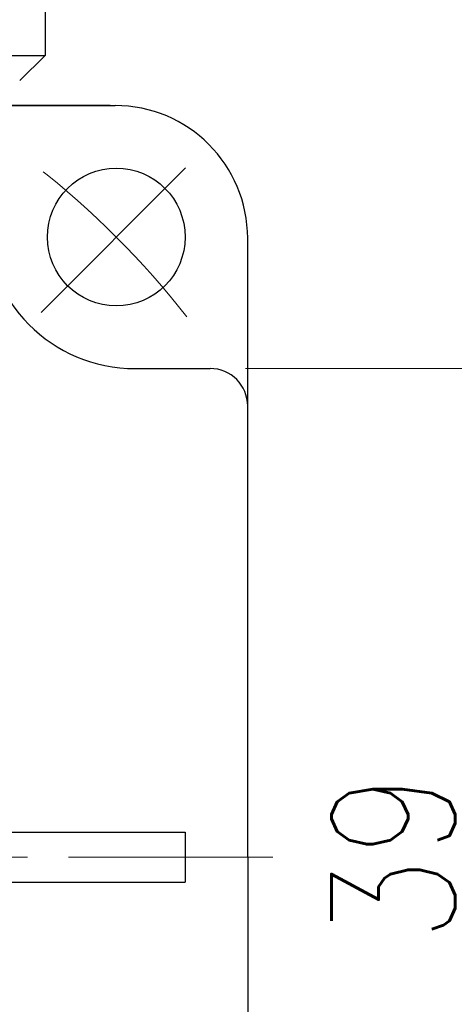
# Model space of a CAD drawing. Header units: millimetres. Extents: x 0 to 594, y 0 to 420.
# Tile 30 of 132: x 207 to 224, y 188 to 227. Entities that reach past the tile are written whole.
import ezdxf

# ---------------------------------------------------------------- set-up
doc = ezdxf.new("R2010")
doc.units = ezdxf.units.MM
doc.header["$LTSCALE"] = 0.257233
doc.linetypes.add('CENTER', pattern=[50.8, 31.75, -6.35, 6.35, -6.35])
doc.layers.add('NoLayerName_001', color=7, linetype='Continuous')
doc.layers.add('NoLayerName_004', color=7, linetype='Continuous')
doc.styles.get("Standard").update_dxf_attribs({"font": 'txt', "bigfont": 'extfont2'})
doc.dimstyles.get("Standard").update_dxf_attribs({"dimtxt": 2.5, "dimasz": 2.5, "dimexe": 1, "dimexo": 1, "dimtad": 1, "dimdec": 3, "dimzin": 0, "dimdsep": 46, "dimtxsty": 'Standard', "dimcen": 2.5, "dimadec": 3, "dimazin": 0, "dimtfac": 0.75, "dimtdec": 3, "dimtmove": 0, "dimatfit": 3, "dimfxl": 1, "dimarcsym": 0})

# ---------------------------------------------------------------- blocks, each defined once
blk = doc.blocks.new('_OPEN30')
at = {"color": 0, "linetype": 'ByBlock', "lineweight": -2}
for p, q in [((-1, 0.267949), (0, 0)), ((0, 0), (-1, -0.267949)), ((0, 0), (-1, 0))]:
    blk.add_line(p, q, dxfattribs=at)
blk = doc.blocks.new('*D62')
at = {"layer": 'Defpoints', "color": 0}
for p in [(214.183, 213.452), (214.183, 174.452), (225.394, 174.452)]:
    blk.add_point(p, dxfattribs=at)
at = {"layer": 'NoLayerName_001', "color": 0, "linetype": 'Continuous', "lineweight": 13}
for p, q in [((215.597, 213.452), (226.808, 213.452)), ((225.394, 211.33), (225.394, 176.573)), ((215.597, 174.452), (226.808, 174.452))]:
    blk.add_line(p, q, dxfattribs=at)
at = {"layer": 'NoLayerName_001', "color": 0, "lineweight": 13, "xscale": 2.121340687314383, "yscale": 2.121340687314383, "zscale": 2.121340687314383}
for p, rotation in [((225.394, 213.452), 90), ((225.394, 174.452), 270)]:
    blk.add_blockref('_OPEN30', p, dxfattribs=dict(at, rotation=rotation))
at = {"layer": 'NoLayerName_001', "color": 0, "lineweight": 13, "insert": (221.505, 193.952), "char_height": 4.94979, "attachment_point": 5, "rotation": 90}
blk.add_mtext('\\W0.8000;39', dxfattribs=at)

msp = doc.modelspace()

# ---------------------------------------------------------------- linework, layer by layer
at = {"layer": 'NoLayerName_001', "color": 7, "linetype": 'Continuous', "lineweight": 25}
for p, q in [((207.5831, 237.6513), (207.5831, 225.9516)), ((186.1831, 225.9516), (207.5831, 225.9516)), ((206.5831, 224.9516), (207.5831, 225.9516)), ((203.6831, 223.9516), (210.3831, 223.9516)), ((215.6831, 193.9516), (215.6831, 218.6516)), ((211.1831, 213.4516), (214.1831, 213.4516)), ((202.6831, 194.9516), (213.1831, 194.9516)), ((213.1831, 194.9516), (213.1831, 192.9516)), ((215.6831, 193.9516), (215.6831, 169.2516)), ((202.6831, 192.9516), (213.1831, 192.9516))]:
    msp.add_line(p, q, dxfattribs=at)
at = {"layer": 'NoLayerName_001', "color": 2, "linetype": 'CENTER', "lineweight": 13}
for p, q in [((207.4267, 215.6951), (213.4371, 221.7055)), ((216.6831, 193.9516), (154.6831, 193.9516))]:
    msp.add_line(p, q, dxfattribs=at)
at = {"layer": 'NoLayerName_001', "color": 7, "linetype": 'Continuous', "lineweight": 25}
msp.add_circle((210.4319, 218.7003), 2.75, dxfattribs=at)
for centre, radius, start, end in [((210.3831, 218.6516), 5.3, 0, 90), ((211.1831, 219.4516), 6, 180, 270), ((214.1831, 211.9516), 1.5, 0, 90)]:
    msp.add_arc(centre, radius, start, end, dxfattribs=at)
at = {"layer": 'NoLayerName_001', "color": 2, "linetype": 'CENTER', "lineweight": 13}
msp.add_arc((185.6831, 193.9516), 35, 38.03837, 51.96163, dxfattribs=at)
at = {"layer": 'NoLayerName_004', "color": 7, "linetype": 'Continuous', "lineweight": 25}
msp.add_line((210.1831, 223.9508), (186.6831, 223.9512), dxfattribs=at)

# ---------------------------------------------------------------- dimensions: what is measured, and where the dimension line sits
at = {"layer": 'NoLayerName_001', "color": 3, "linetype": 'Continuous', "lineweight": 13}
dim = msp.add_linear_dim(base=(225.3941, 174.4516), p1=(214.1831, 213.4516), p2=(214.1831, 174.4516), angle=270, text='\\W0.8000;<>', dimstyle='Standard', override={"dimtxt": 4.949795, "dimasz": 2.121341, "dimexe": 1.414227, "dimexo": 1.414227, "dimgap": 1.414227, "dimzin": 8, "dimblk": 'OPEN30', "dimclrd": 0, "dimclre": 0, "dimclrt": 0, "dimtp": 0, "dimtm": 0, "dimlwd": 13, "dimlwe": 13}, dxfattribs=at)
dim.commit()
dim.dimension.update_dxf_attribs({"geometry": '*D62', "text_midpoint": (225.3941, 193.9516), "dimtype": 160})

doc.saveas('drawing.dxf')
